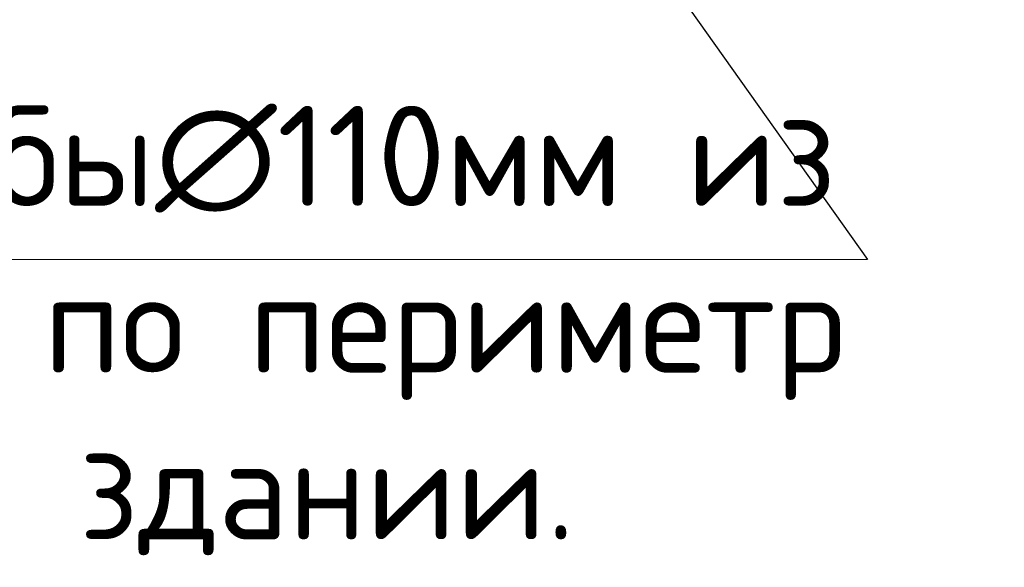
# Model space of a CAD drawing. Header units: millimetres. Extents: x -2765404 to 1548445, y -374876 to 1313256.
# Tile 66 of 77: x 46622 to 49079, y -76248 to -74881. Entities that reach past the tile are written whole.
import ezdxf

# ---------------------------------------------------------------- set-up
doc = ezdxf.new("R2010")
doc.units = ezdxf.units.MM
for name, color, linetype in [('PDF _0', 7, 'Continuous'), ('PDF _вынеска', 7, 'Continuous'), ('PDF _Текст', 7, 'Continuous')]:
    doc.layers.add(name, color=color, linetype=linetype)
doc.styles.add('PDF ISOCPEUR', font='isocpeur.ttf')

msp = doc.modelspace()

# ---------------------------------------------------------------- linework, layer by layer
at = {"layer": 'PDF _0', "lineweight": 25}
msp.add_lwpolyline([(45905.7, -71492.1), (48737.7, -75479.6)], dxfattribs=at)
at = {"layer": 'PDF _вынеска', "lineweight": 9}
msp.add_lwpolyline([(44187.3, -75479.6), (48737.7, -75479.6)], dxfattribs=at)

# ---------------------------------------------------------------- texts
at = {"layer": 'PDF _Текст', "char_height": 250.003, "attachment_point": 7, "style": 'PDF ISOCPEUR'}
for s, insert in [('Дренажной трубы∅110мм из', (44187.3, -75414.1)), ('Полипропилен по периметр', (44232.2, -75830.2)), ('фундамента здании.', (44750.1, -76246.3))]:
    msp.add_mtext(s, dxfattribs=dict(at, insert=insert))

doc.saveas('drawing.dxf')
